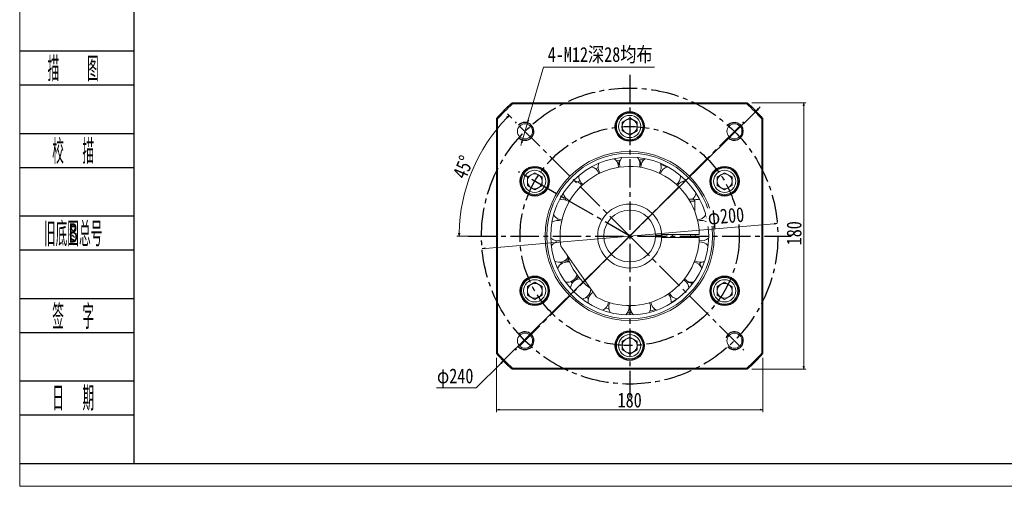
# Model space of a CAD drawing. Header units: millimetres. Extents: x -38 to 1278, y 0 to 916.
# Tile 1 of 4: x -31 to 633, y 0 to 315. Entities that reach past the tile are written whole.
import ezdxf
from ezdxf.enums import TextEntityAlignment as Align

# ---------------------------------------------------------------- set-up
doc = ezdxf.new("R2010")
doc.units = ezdxf.units.MM
doc.linetypes.add('CENTER2', pattern=[28.575, 19.05, -3.175, 3.175, -3.175])
for name, color, linetype in [('2细线层', 4, 'Continuous'), ('3中心线层', 1, 'CENTER2'), ('6文字层', 3, 'Continuous')]:
    doc.layers.add(name, color=color, linetype=linetype)
doc.layers.add('图框_外框线', color=7, linetype='Continuous', lineweight=18)
doc.layers.add('尺寸线层', color=3, linetype='Continuous', lineweight=18)
doc.styles.add('PC_TEXTSTYLE', font='ISOCP.SHX', dxfattribs={"width": 0.707, "bigfont": 'GBCBIG.SHX'})
doc.styles.get("Standard").update_dxf_attribs({"font": 'SimSun.ttf'})
doc.styles.add('宋体', font='SimSun.ttf', dxfattribs={"width": 0.8})
doc.dimstyles.new('A水平标注$0', dxfattribs={"dimtxt": 3.5, "dimasz": 2, "dimexe": 1.5, "dimexo": 3, "dimgap": 1.1, "dimtad": 1, "dimtoh": 1, "dimdec": 4, "dimdsep": 46, "dimtxsty": '宋体', "dimblk": 'OPEN', "dimcen": 3, "dimclrd": 3, "dimclre": 3, "dimclrt": 6, "dimadec": 0, "dimazin": 0, "dimtm": 1e-09, "dimtfac": 1, "dimtdec": 4, "dimtix": 1, "dimtmove": 0, "dimatfit": 3, "dimldrblk": 'OPEN', "dimfxl": 0, "dimlwd": 13, "dimlwe": 13, "dimarcsym": 0})
doc.dimstyles.new('D直径标注φ25', dxfattribs={"dimtxt": 3.5, "dimasz": 2, "dimexe": 1, "dimexo": 3, "dimtad": 1, "dimtoh": 1, "dimdec": 1, "dimdsep": 46, "dimtxsty": '宋体', "dimblk": 'OPEN', "dimcen": 3, "dimclrd": 3, "dimclre": 3, "dimclrt": 130, "dimadec": 0, "dimazin": 0, "dimtm": 1e-09, "dimtfac": 1, "dimtdec": 1, "dimtmove": 0, "dimatfit": 0, "dimldrblk": 'OPEN', "dimfxl": 0, "dimlwd": 13, "dimlwe": 13, "dimarcsym": 0})
doc.dimstyles.new('螺孔(M8-7H)', dxfattribs={"dimtxt": 3.5, "dimasz": 2, "dimexe": 1.25, "dimexo": 3, "dimtad": 1, "dimtoh": 1, "dimdec": 4, "dimdsep": 46, "dimtxsty": '宋体', "dimblk": 'OPEN', "dimcen": 3, "dimclrd": 3, "dimclre": 3, "dimclrt": 2, "dimadec": 0, "dimazin": 0, "dimtm": 1e-09, "dimtfac": 1, "dimtdec": 4, "dimtmove": 0, "dimatfit": 3, "dimldrblk": 'OPEN', "dimfxl": 0, "dimlwd": 9, "dimlwe": 9, "dimarcsym": 0})

# ---------------------------------------------------------------- blocks, each defined once
blk = doc.blocks.new('_Open')
at = {"color": 0, "linetype": 'ByBlock', "lineweight": -2}
for p, q in [((-1, 0.17), (0, 0)), ((-1, -0.17), (0, 0)), ((0, 0), (-1, 0))]:
    blk.add_line(p, q, dxfattribs=at)
blk = doc.blocks.new('*D30')
at = {"layer": 'Defpoints', "color": 0, "transparency": 16777216}
for p in [(290.4, 89.69), (470.4, 89.69), (470.4, 51.7)]:
    blk.add_point(p, dxfattribs=at)
at = {"layer": '尺寸线层', "color": 3, "lineweight": 13, "transparency": 16777216}
for p, q in [((290.4, 86.69), (290.4, 50.2)), ((470.4, 86.69), (470.4, 50.2)), ((292.4, 51.7), (468.4, 51.7))]:
    blk.add_line(p, q, dxfattribs=at)
at = {"layer": '尺寸线层', "color": 3, "lineweight": 13, "transparency": 16777216, "xscale": 2, "yscale": 2, "zscale": 2, "rotation": 180}
blk.add_blockref('_Open', (290.4, 51.7), dxfattribs=at)
at = {"layer": '尺寸线层', "color": 3, "lineweight": 13, "transparency": 16777216, "xscale": 2, "yscale": 2, "zscale": 2}
blk.add_blockref('_Open', (470.4, 51.7), dxfattribs=at)
at = {"layer": '尺寸线层', "color": 6, "transparency": 16777216, "insert": (380.4, 58.2), "char_height": 10, "attachment_point": 5, "style": '宋体'}
blk.add_mtext('180', dxfattribs=at)
blk = doc.blocks.new('*D31')
at = {"layer": 'Defpoints', "color": 0, "transparency": 16777216}
for p in [(459.77, 259.07), (497.92, 259.07), (459.77, 79.07)]:
    blk.add_point(p, dxfattribs=at)
at = {"layer": '尺寸线层', "color": 3, "lineweight": 13, "transparency": 16777216}
for p, q in [((462.77, 259.07), (499.42, 259.07)), ((497.92, 81.07), (497.92, 257.07)), ((462.77, 79.07), (499.42, 79.07))]:
    blk.add_line(p, q, dxfattribs=at)
at = {"layer": '尺寸线层', "color": 3, "lineweight": 13, "transparency": 16777216, "xscale": 2, "yscale": 2, "zscale": 2}
for p, rotation in [((497.92, 259.07), 90), ((497.92, 79.07), 270)]:
    blk.add_blockref('_Open', p, dxfattribs=dict(at, rotation=rotation))
at = {"layer": '尺寸线层', "color": 6, "transparency": 16777216, "insert": (491.42, 170.94), "char_height": 10, "attachment_point": 5, "rotation": 90, "style": '宋体'}
blk.add_mtext('180', dxfattribs=at)
blk = doc.blocks.new('*D32')
at = {"layer": 'Defpoints', "color": 0, "transparency": 16777216}
for p in [(311.36, 245.54), (308.01, 234.02)]:
    blk.add_point(p, dxfattribs=at)
at = {"layer": '尺寸线层', "color": 3, "lineweight": 9, "transparency": 16777216}
for p, q in [((322.29, 283.09), (311.92, 247.46)), ((397.18, 283.09), (322.29, 283.09)), ((308.01, 234.02), (311.36, 245.54)), ((307.45, 232.09), (306.89, 230.17))]:
    blk.add_line(p, q, dxfattribs=at)
at = {"layer": '尺寸线层', "color": 3, "lineweight": 9, "transparency": 16777216, "xscale": 2, "yscale": 2, "zscale": 2}
for p, rotation in [((311.36, 245.54), 253.7732812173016), ((308.01, 234.02), 73.77328121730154)]:
    blk.add_blockref('_Open', p, dxfattribs=dict(at, rotation=rotation))
at = {"layer": '尺寸线层', "color": 2, "transparency": 16777216, "insert": (360.48, 291.18), "char_height": 10, "attachment_point": 5, "style": '宋体'}
blk.add_mtext('4-M12深28均布', dxfattribs=at)
blk = doc.blocks.new('*D33')
at = {"layer": 'Defpoints', "color": 0, "transparency": 16777216}
for p in [(302.97, 246.49), (280.69, 226.63), (274.4, 169.07), (380.4, 169.07), (486.4, 169.07)]:
    blk.add_point(p, dxfattribs=at)
at = {"layer": '尺寸线层', "color": 3, "lineweight": 13, "transparency": 16777216}
for p, q in [((300.85, 248.61), (297.92, 251.54)), ((271.4, 169.07), (263.76, 169.07))]:
    blk.add_line(p, q, dxfattribs=at)
blk.add_arc((380.4, 169.07), 115.13, 135.99531, 179.00469, dxfattribs=at)
at = {"layer": '尺寸线层', "color": 3, "lineweight": 13, "transparency": 16777216, "xscale": 2, "yscale": 2, "zscale": 2}
for p, rotation in [((298.99, 250.48), 45.49765631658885), ((265.26, 169.07), 269.5023436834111)]:
    blk.add_blockref('_Open', p, dxfattribs=dict(at, rotation=rotation))
at = {"layer": '尺寸线层', "color": 6, "transparency": 16777216, "insert": (268.02, 215.61), "char_height": 10, "attachment_point": 5, "rotation": 67.5, "style": '宋体', "bg_fill": 3, "box_fill_scale": 1.1, "bg_fill_color": 256, "bg_fill_true_color": 13158600, "bg_fill_transparency": 0}
blk.add_mtext('45°', dxfattribs=at)
blk = doc.blocks.new('*D34')
at = {"layer": 'Defpoints', "color": 0, "transparency": 16777216}
for p in [(465.7, 253.46), (295.09, 84.67)]:
    blk.add_point(p, dxfattribs=at)
at = {"layer": '尺寸线层', "color": 3, "lineweight": 13, "transparency": 16777216}
for p, q in [((465.7, 253.46), (295.09, 84.67)), ((467.12, 254.87), (468.55, 256.28)), ((293.67, 83.26), (276.74, 66.51)), ((276.74, 66.51), (249.99, 66.51))]:
    blk.add_line(p, q, dxfattribs=at)
at = {"layer": '尺寸线层', "color": 3, "lineweight": 13, "transparency": 16777216, "xscale": 2, "yscale": 2, "zscale": 2}
for p, rotation in [((465.7, 253.46), 224.6930935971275), ((295.09, 84.67), 44.69309359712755)]:
    blk.add_blockref('_Open', p, dxfattribs=dict(at, rotation=rotation))
at = {"layer": '尺寸线层', "color": 130, "transparency": 16777216, "insert": (262.61, 73.23), "char_height": 10, "attachment_point": 5, "style": '宋体'}
blk.add_mtext('φ240', dxfattribs=at)
blk = doc.blocks.new('*D35')
at = {"layer": 'Defpoints', "color": 0, "transparency": 16777216}
for p in [(480.03, 177.56), (280.76, 160.57)]:
    blk.add_point(p, dxfattribs=at)
at = {"layer": '尺寸线层', "color": 3, "lineweight": 13, "transparency": 16777216}
blk.add_line((282.75, 160.74), (478.04, 177.39), dxfattribs=at)
at = {"layer": '尺寸线层', "color": 3, "lineweight": 13, "transparency": 16777216, "xscale": 2, "yscale": 2, "zscale": 2}
for p, rotation in [((480.03, 177.56), 4.874461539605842), ((280.76, 160.57), 184.8744615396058)]:
    blk.add_blockref('_Open', p, dxfattribs=dict(at, rotation=rotation))
at = {"layer": '尺寸线层', "color": 130, "transparency": 16777216, "insert": (445.49, 181.36), "char_height": 10, "attachment_point": 5, "rotation": 4.87446, "style": '宋体', "bg_fill": 3, "box_fill_scale": 1.1, "bg_fill_color": 256, "bg_fill_true_color": 13158600, "bg_fill_transparency": 0}
blk.add_mtext('φ200', dxfattribs=at)

msp = doc.modelspace()

# ---------------------------------------------------------------- linework, layer by layer
at = {"color": 7, "linetype": 'Continuous', "lineweight": 15}
for p, q in [((301.02398, 259.06556), (459.76906, 259.06556)), ((459.46611, 258.26556), (301.32693, 258.26556)), ((357.03166, 129.20928), (334.95261, 160.74142)), ((334.21708, 150.27622), (333.79365, 151.40516)), ((337.01076, 151.87681), (337.16574, 151.49067)), ((343.56082, 140.41405), (343.81775, 140.08676)), ((448.56678, 140.69808), (448.33156, 140.20092)), ((448.56678, 140.69808), (448.33156, 140.20092)), ((450.11225, 139.77966), (449.87251, 139.27297)), ((450.11225, 139.77966), (449.87251, 139.27297)), ((311.31064, 134.95231), (316.31064, 137.83907)), ((311.31064, 129.17881), (311.31064, 134.95231)), ((316.31064, 137.83907), (321.31064, 134.95231)), ((321.31064, 134.95231), (321.31064, 129.17881)), ((341.59124, 137.25084), (340.73645, 138.38423)), ((439.4824, 134.95231), (444.4824, 137.83907)), ((439.4824, 129.17881), (439.4824, 134.95231)), ((444.4824, 137.83907), (449.4824, 134.95231)), ((449.4824, 134.95231), (449.4824, 129.17881)), ((316.31064, 126.29206), (311.31064, 129.17881)), ((321.31064, 129.17881), (316.31064, 126.29206)), ((352.55809, 126.74178), (351.21945, 127.72443)), ((444.4824, 126.29206), (439.4824, 129.17881)), ((449.4824, 129.17881), (444.4824, 126.29206)), ((320.17632, 123.33292), (319.85738, 123.79389)), ((320.17632, 123.33292), (319.85738, 123.79389)), ((321.74443, 124.21213), (321.43149, 124.66442)), ((321.74443, 124.21213), (321.43149, 124.66442)), ((366.3416, 119.77675), (364.3093, 120.4941)), ((375.39652, 97.95231), (380.39652, 100.83907)), ((380.39652, 100.83907), (385.39652, 97.95231)), ((375.39652, 92.17881), (375.39652, 97.95231)), ((385.39652, 97.95231), (385.39652, 92.17881)), ((389.89205, 94.04702), (389.33337, 94.00129)), ((389.89205, 94.04702), (389.33337, 94.00129)), ((389.91469, 95.84464), (389.36652, 95.79977)), ((389.91469, 95.84464), (389.36652, 95.79977)), ((380.39652, 89.29206), (375.39652, 92.17881)), ((385.39652, 92.17881), (380.39652, 89.29206)), ((301.32693, 79.86556), (459.46611, 79.86556)), ((459.76906, 79.06556), (301.02398, 79.06556))]:
    msp.add_line(p, q, dxfattribs=at)
for points in [[(335.06953, 151.70442), (334.00425, 150.93155), (333.97662, 150.9075)], [(424.46897, 152.31021), (424.1267, 151.43622), (424.11232, 151.40059)], [(428.70306, 147.88497), (429.24385, 147.70089), (429.26218, 147.69755)], [(430.69977, 151.34473), (430.33383, 151.53178), (429.92899, 151.64145)], [(341.13933, 137.84199), (342.16992, 138.22553), (342.69784, 138.49181)], [(412.37251, 126.55673), (409.3258, 124.57786), (408.32634, 123.99244)], [(380.00571, 120.86006), (379.90509, 122.03198), (379.89873, 122.0682)], [(408.24305, 123.57913), (408.36273, 124.23232), (408.42335, 125.14333)], [(381.86106, 117.17077), (380.95301, 117.19159), (379.00605, 117.28991)], [(397.73538, 119.42259), (395.67181, 118.83961), (394.1038, 118.45734)]]:
    msp.add_lwpolyline(points, dxfattribs=at)
for centre, radius in [((316.31064, 132.06556), 10), ((316.31064, 132.06556), 9), ((444.4824, 132.06556), 10), ((444.4824, 132.06556), 9), ((316.31064, 132.06556), 7.5), ((444.4824, 132.06556), 7.5), ((309.68584, 98.35488), 5.1), ((380.39652, 95.06556), 10), ((380.39652, 95.06556), 9), ((380.39652, 95.06556), 7.5), ((451.1072, 98.35488), 5.1)]:
    msp.add_circle(centre, radius, dxfattribs=at)
for centre, radius, start, end in [((332.86879, 158.21767), 6.875, 84.16461188, 141.72253571), ((427.92426, 158.21767), 6.875, 38.27746429, 95.83538812), ((332.86879, 158.21767), 6.875, 244.09050323, 327.75462611), ((380.39652, 169.06556), 44.16667, 196.97903787, 233.02096213), ((338.17778, 144.69056), 6.875, 75.10251674, 158.86539285), ((339.00051, 145.16556), 7.6295, 87.45722614, 109.31406637), ((339.00051, 145.16556), 6.6295, 83.37518799, 108.95636862), ((422.61526, 144.69056), 6.875, 21.13460715, 78.83827275), ((427.92426, 158.21767), 6.875, 238.34234001, 296.00824999), ((429.61135, 149.66683), 2, 121.4608232, 187.85772919), ((421.79254, 145.16556), 7.6295, 20.00185014, 39.85598456), ((316.31064, 132.06556), 9.55, 304.67933747, 293.87754008), ((316.31064, 132.06556), 9.55, 304.67933747, 293.87754008), ((338.17778, 144.69056), 6.875, 261.13460715, 344.89748326), ((347.2381, 133.32928), 6.875, 92.24537389, 175.90949677), ((339.00051, 145.16556), 6.6295, 311.04363139, 336.62481201), ((339.00051, 145.16556), 7.6295, 310.68593363, 332.54277386), ((422.61526, 144.69056), 6.875, 221.16172725, 278.86539285), ((444.4824, 132.06556), 9.55, 64.67933747, 53.87754008), ((444.4824, 132.06556), 9.55, 64.67933747, 53.87754008), ((444.4824, 132.06556), 9.55, 53.87754008, 64.67933747), ((444.4824, 132.06556), 9.55, 53.87754008, 64.67933747), ((316.31064, 132.06556), 5, 120, 180), ((316.31064, 132.06556), 5, 60, 120), ((316.31064, 132.06556), 5, 0, 60), ((347.2381, 133.32928), 6.875, 278.27746429, 0), ((413.55494, 133.32928), 6.875, 3.99175001, 61.65765999), ((421.79254, 145.16556), 7.6295, 241.01307852, 274.33928623), ((416.3861, 137.99992), 6, 335.30629519, 358.27659948), ((444.4824, 132.06556), 5, 120, 180), ((444.4824, 132.06556), 5, 60, 120), ((444.4824, 132.06556), 5, 0, 60), ((316.31064, 132.06556), 5, 180, 240), ((316.31064, 132.06556), 5, 240, 300), ((316.31064, 132.06556), 5, 300, 0), ((359.24469, 125.14333), 6.875, 120.66786162, 193.15110714), ((401.54835, 125.14333), 6.875, 0, 44.40681669), ((413.55494, 133.32928), 6.875, 204.16461188, 261.72253571), ((444.4824, 132.06556), 5, 180, 240), ((444.4824, 132.06556), 5, 240, 300), ((444.4824, 132.06556), 5, 300, 360), ((316.31064, 132.06556), 9.55, 293.87754008, 304.67933747), ((316.31064, 132.06556), 9.55, 293.87754008, 304.67933747), ((359.24469, 125.14333), 6.875, 295.42032144, 352.97824527), ((373.13071, 120.86006), 6.875, 152.73604045, 210.29396428), ((373.13071, 120.86006), 6.875, 312.56317858, 0), ((387.66233, 120.86006), 6.875, 169.87889759, 227.43682142), ((387.66233, 120.86006), 6.875, 329.70603572, 0), ((387.66233, 120.86006), 6.875, 0, 27.26395955), ((401.54835, 125.14333), 6.875, 187.02175473, 244.57967856), ((380.39652, 95.06556), 9.55, 4.67933747, 353.87754008), ((380.39652, 95.06556), 9.55, 4.67933747, 353.87754008), ((380.39652, 95.06556), 5, 60, 120), ((380.39652, 95.06556), 5, 120, 180), ((380.39652, 95.06556), 5, 180, 240), ((380.39652, 95.06556), 5, 0, 60), ((380.39652, 95.06556), 5, 300, 360), ((380.39652, 95.06556), 9.55, 353.87754008, 4.67933747), ((380.39652, 95.06556), 9.55, 353.87754008, 4.67933747), ((380.39652, 169.06556), 120, 221.40962211, 228.59037789), ((380.39652, 169.06556), 119.2, 221.55475457, 228.44524543), ((380.39652, 95.06556), 5, 240, 300), ((380.39652, 169.06556), 119.2, 311.55475457, 318.44524543), ((380.39652, 169.06556), 120, 311.40962211, 318.59037789)]:
    msp.add_arc(centre, radius, start, end, dxfattribs=at)
at = {"color": 4}
for centre, start, end in [((309.68584, 98.35488), 225, 133.28086868), ((451.1072, 98.35488), 223.28086868, 160.15840041)]:
    msp.add_arc(centre, 6, start, end, dxfattribs=at)
at = {"color": 7, "linetype": 'Continuous', "lineweight": 15}
for points in [[(301.02398, 259.06556), (301.32693, 258.26556)], [(459.76906, 259.06556), (459.46611, 258.26556)], [(334.95261, 160.74142), (333.89253, 162.25538)], [(358.09174, 127.69532), (357.03166, 129.20928)], [(290.39652, 89.69302), (291.19652, 89.99597)], [(469.59652, 89.99597), (470.39652, 89.69302)], [(301.32693, 79.86556), (301.02398, 79.06556)], [(459.46611, 79.86556), (459.76906, 79.06556)]]:
    msp.add_open_spline(points, degree=1, dxfattribs=at)
at = {"layer": '2细线层'}
for p, q in [((-31.09363, 294.12358), (45.67023, 294.12358)), ((-31.09363, 271.17142), (45.67023, 271.17142)), ((-31.09363, 238.38261), (45.67023, 238.38261)), ((-31.09363, 215.43045), (45.67023, 215.43045)), ((-31.09363, 182.64165), (45.67023, 182.64165)), ((-31.09363, 159.68948), (45.67023, 159.68948)), ((-31.09363, 126.90068), (45.67023, 126.90068)), ((-31.09363, 103.94851), (45.67023, 103.94851)), ((-31.09363, 71.15971), (45.67023, 71.15971)), ((-31.09363, 48.20755), (45.67023, 48.20755)), ((-31.09363, 15.41874), (45.67023, 15.41874))]:
    msp.add_line(p, q, dxfattribs=at)

# ---------------------------------------------------------------- texts
at = {"layer": '6文字层', "color": 3, "style": 'PC_TEXTSTYLE'}
for s, width, p in [('描   图', 0.6667, (4.68422, 282.6475)), ('校  描', 0.667, (4.68422, 226.90653)), ('旧底图总号', 0.667, (4.68422, 171.16556)), ('签  字', 0.667, (4.68422, 115.4246)), ('日  期', 0.667, (4.70467, 60.01088))]:
    msp.add_text(s, height=16.394403, dxfattribs=dict(at, width=width)).set_placement(p, align=Align.MIDDLE)
at = {"layer": '6文字层', "width": 0.707}
msp.add_text('B', height=13.11552, dxfattribs=at).set_placement((4.68422, 171.16556), align=Align.MIDDLE)

# ---------------------------------------------------------------- dimensions: what is measured, and where the dimension line sits
at = {"layer": '尺寸线层'}
dim = msp.add_diameter_dim_2p(p1=(308.00921, 234.01526), p2=(311.36248, 245.53722), text='4-M12深28均布', dimstyle='螺孔(M8-7H)', override={"dimtxt": 10, "dimgap": 1.5, "dimpost": 'M<>-7H', "dimtfill": 0}, dxfattribs=at)
dim.commit()
dim.dimension.update_dxf_attribs({"geometry": '*D32', "text_midpoint": (360.48415, 283.0895), "dimtype": 163})
dim = msp.add_linear_dim(base=(497.91823, 259.06556), p1=(459.76906, 79.06556), p2=(459.76906, 259.06556), angle=90, dimstyle='A水平标注$0', override={"dimtxt": 10, "dimgap": 1.5, "dimtfill": 0}, dxfattribs=at)
dim.commit()
dim.dimension.update_dxf_attribs({"geometry": '*D31', "text_midpoint": (497.91823, 170.94378), "dimtype": 160})
dim = msp.add_linear_dim(base=(470.39652, 51.69971), p1=(290.39652, 89.69302), p2=(470.39652, 89.69302), dimstyle='A水平标注$0', override={"dimtxt": 10, "dimgap": 1.5, "dimtfill": 0}, dxfattribs=at)
dim.commit()
dim.dimension.update_dxf_attribs({"geometry": '*D30', "text_midpoint": (380.39652, 51.69971), "dimtype": 160})

# ---------------------------------------------------------------- next in the draw order: dimensions: what is measured, and where the dimension line sits
dim = msp.add_angular_dim_2l(base=(280.68871, 226.6319), line1=((274.39652, 169.06556), (486.39652, 169.06556)), line2=((380.39652, 169.06556), (302.97323, 246.48886)), dimstyle='A水平标注$0', override={"dimtxt": 10, "dimgap": 1.5, "dimblk": 'Open', "dimtfill": 1, "dimtfillclr": 256}, dxfattribs=at)
dim.commit()
dim.dimension.update_dxf_attribs({"geometry": '*D33', "text_midpoint": (268.02259, 215.61237)})

# ---------------------------------------------------------------- next in the draw order: linework, layer by layer
at = {"color": 7, "linetype": 'Continuous', "lineweight": 15}
for p, q in [((290.39652, 89.69302), (290.39652, 248.4381)), ((291.19652, 248.13515), (291.19652, 89.99597)), ((375.39652, 245.95231), (380.39652, 248.83907)), ((380.39652, 248.83907), (385.39652, 245.95231)), ((469.59652, 89.99597), (469.59652, 248.13515)), ((470.39652, 248.4381), (470.39652, 89.69302)), ((370.87835, 242.28648), (371.42652, 242.33135)), ((370.90099, 244.08411), (371.45967, 244.12984)), ((375.39652, 240.17881), (375.39652, 245.95231)), ((380.39652, 237.29206), (375.39652, 240.17881)), ((385.39652, 240.17881), (380.39652, 237.29206)), ((385.39652, 245.95231), (385.39652, 240.17881)), ((357.49355, 214.49079), (359.15784, 215.37148)), ((372.89933, 215.45086), (372.90221, 215.64974)), ((439.04861, 213.919), (439.36155, 213.46671)), ((439.04861, 213.919), (439.36155, 213.46671)), ((440.61672, 214.7982), (440.93566, 214.33724)), ((440.61672, 214.7982), (440.93566, 214.33724)), ((311.31064, 208.95231), (316.31064, 211.83907)), ((311.31064, 203.17881), (311.31064, 208.95231)), ((316.31064, 211.83907), (321.31064, 208.95231)), ((321.31064, 208.95231), (321.31064, 203.17881)), ((345.61139, 205.47587), (346.66749, 206.51839)), ((414.73337, 209.3447), (414.71142, 209.89364)), ((439.4824, 208.95231), (444.4824, 211.83907)), ((439.4824, 203.17881), (439.4824, 208.95231)), ((444.4824, 211.83907), (449.4824, 208.95231)), ((449.4824, 208.95231), (449.4824, 203.17881)), ((316.31064, 200.29206), (311.31064, 203.17881)), ((321.31064, 203.17881), (316.31064, 200.29206)), ((444.4824, 200.29206), (439.4824, 203.17881)), ((449.4824, 203.17881), (444.4824, 200.29206)), ((310.68079, 198.35147), (310.92053, 198.85816)), ((310.68079, 198.35147), (310.92053, 198.85816)), ((312.22626, 197.43305), (312.46149, 197.93021)), ((312.22626, 197.43305), (312.46149, 197.93021)), ((336.81444, 193.51166), (337.41524, 194.60498)), ((420.19602, 194.06556), (422.89652, 194.06556)), ((424.39652, 192.56556), (421.09972, 192.56556)), ((424.39652, 192.56556), (424.39652, 185.58827)), ((331.7735, 179.58365), (332.01522, 180.6906)), ((431.22695, 182.68554), (431.91257, 182.86925)), ((398.28954, 169.56556), (401.99073, 169.56556)), ((401.99073, 168.56556), (398.28954, 168.56556)), ((401.3727, 169.54863), (401.3727, 168.56556)), ((402.37378, 170.06556), (426.5857, 170.06556)), ((402.37378, 168.06556), (426.5857, 168.06556)), ((405.39652, 168.06556), (405.39652, 170.06556)), ((409.39652, 170.06556), (409.39652, 168.06556)), ((421.39652, 170.06556), (421.39652, 168.06556)), ((424.56319, 169.06556), (424.55187, 170.06556)), ((424.55187, 168.06556), (424.56319, 169.06556)), ((330.8724, 164.79643), (330.79283, 165.90531))]:
    msp.add_line(p, q, dxfattribs=at)
for points in [[(371.52937, 219.77186), (373.56815, 220.17426), (373.96419, 220.24264)], [(386.5841, 220.81215), (388.3715, 220.64327), (389.85017, 220.45617)], [(386.90325, 215.59564), (387.14798, 216.5181), (387.27152, 217.81556)], [(401.40422, 217.43787), (402.70455, 216.91196), (405.31173, 215.73064)], [(414.71604, 209.83254), (415.40007, 209.28418), (415.77708, 208.97372)], [(401.39057, 168.56556), (401.39652, 169.06556), (401.39057, 169.56556)]]:
    msp.add_lwpolyline(points, dxfattribs=at)
for centre, radius in [((380.39652, 243.06556), 10), ((380.39652, 243.06556), 9), ((380.39652, 243.06556), 7.5), ((309.68584, 239.77624), 5.1), ((451.1072, 239.77624), 5.1), ((380.39652, 169.06556), 57.15), ((380.39652, 169.06556), 56), ((380.39652, 169.06556), 53.33333), ((316.31064, 206.06556), 10), ((316.31064, 206.06556), 9), ((316.31064, 206.06556), 7.5), ((444.4824, 206.06556), 10), ((444.4824, 206.06556), 9), ((444.4824, 206.06556), 7.5)]:
    msp.add_circle(centre, radius, dxfattribs=at)
for centre, radius, start, end in [((380.39652, 169.06556), 120, 131.40962211, 138.59037789), ((380.39652, 169.06556), 119.2, 131.55475457, 138.44524543), ((380.39652, 243.06556), 9.55, 184.67933747, 173.87754008), ((380.39652, 169.06556), 119.2, 41.55475457, 48.44524543), ((380.39652, 169.06556), 120, 41.40962211, 48.59037789), ((380.39652, 243.06556), 5, 120, 180), ((380.39652, 243.06556), 5, 60, 120), ((380.39652, 243.06556), 5, 0, 60), ((380.39652, 243.06556), 9.55, 173.87754008, 184.67933747), ((380.39652, 243.06556), 5, 180, 240), ((380.39652, 243.06556), 5, 300, 360), ((380.39652, 243.06556), 5, 240, 300), ((366.02721, 215.64974), 6.875, 0, 56.00824999), ((380.39652, 216.86556), 7.6295, 154.3740241, 178.98692148), ((380.39652, 217.81556), 6.875, 141.13460715, 198.83827274), ((380.39652, 217.81556), 6.875, 0, 38.86539285), ((380.39652, 216.86556), 7.6295, 1.01307852, 30.89634507), ((394.76584, 215.64974), 6.875, 123.99175001, 181.65765999), ((316.31064, 206.06556), 9.55, 244.67933747, 233.87754008), ((316.31064, 206.06556), 9.55, 244.67933747, 233.87754008), ((380.39652, 169.06556), 47, 1.21915113, 188.3313394), ((352.93467, 209.3447), 6.875, 15.59318331, 73.15110714), ((366.02721, 215.64974), 6.875, 158.27746429, 215.83538812), ((394.76584, 215.64974), 6.875, 324.16461188, 360), ((394.76584, 215.64974), 6.875, 0, 21.72253571), ((407.85837, 209.3447), 6.875, 106.84889286, 164.40681669), ((444.4824, 206.06556), 9.55, 124.67933747, 113.87754008), ((444.4824, 206.06556), 9.55, 124.67933747, 113.87754008), ((444.4824, 206.06556), 9.55, 113.87754008, 124.67933747), ((444.4824, 206.06556), 9.55, 113.87754008, 124.67933747), ((316.31064, 206.06556), 5, 120, 180), ((316.31064, 206.06556), 5, 60, 120), ((316.31064, 206.06556), 5, 0, 60), ((342.28224, 199.46069), 6.875, 32.73604045, 90.29396428), ((352.93467, 209.3447), 6.875, 175.42032144, 232.97824527), ((407.85837, 209.3447), 6.875, 307.02175473, 360), ((418.51081, 199.46069), 6.875, 89.70603572, 147.26395955), ((444.4824, 206.06556), 5, 120, 180), ((444.4824, 206.06556), 5, 60, 120), ((444.4824, 206.06556), 5, 0, 60), ((316.31064, 206.06556), 5, 180, 240), ((316.31064, 206.06556), 5, 240, 300), ((316.31064, 206.06556), 5, 300, 360), ((444.4824, 206.06556), 5, 180, 240), ((444.4824, 206.06556), 5, 240, 300), ((444.4824, 206.06556), 5, 300, 360), ((316.31064, 206.06556), 9.55, 233.87754008, 244.67933747), ((316.31064, 206.06556), 9.55, 233.87754008, 244.67933747), ((335.01643, 186.87594), 6.875, 49.87889759, 107.43682142), ((342.28224, 199.46069), 6.875, 192.56317858, 250.12110241), ((418.51081, 199.46069), 6.875, 308.30281976, 347.43682142), ((422.89652, 192.56556), 1.5, 0, 90), ((425.77662, 186.87594), 6.875, 72.56317858, 104.58145062), ((380.39652, 169.06556), 21.6, 1.32640967, 358.67359033), ((380.39652, 169.06556), 17.5, 1.63724508, 358.36275492), ((331.78284, 172.70866), 6.875, 67.02175473, 124.57967856), ((335.01643, 186.87594), 6.875, 209.70603572, 267.26395955), ((425.77662, 186.87594), 6.875, 272.73604045, 330.29396428), ((429.01021, 172.70866), 6.875, 55.42032144, 112.97824527), ((331.78284, 172.70866), 6.875, 226.84889286, 284.40681669), ((380.39652, 169.06556), 47, 241.6686606, 358.78084887), ((380.39652, 169.06556), 29, 358.02389171, 1.97610829), ((429.01021, 172.70866), 6.875, 255.59318331, 313.15110714)]:
    msp.add_arc(centre, radius, start, end, dxfattribs=at)
at = {"color": 4}
for centre, start, end in [((309.68584, 239.77624), 226.71913132, 135), ((451.1072, 239.77624), 225, 136.71913132)]:
    msp.add_arc(centre, 6, start, end, dxfattribs=at)
at = {"color": 7, "linetype": 'Continuous', "lineweight": 15}
for points in [[(290.39652, 248.4381), (291.19652, 248.13515)], [(469.59652, 248.13515), (470.39652, 248.4381)], [(398.28954, 169.56556), (397.88938, 169.56556)], [(397.88938, 168.56556), (398.28954, 168.56556)], [(402.39084, 169.56556), (401.99073, 169.56556)], [(401.99073, 168.56556), (402.39084, 168.56556)], [(427.38588, 170.06556), (426.5857, 170.06556)], [(427.38588, 168.06556), (426.5857, 168.06556)]]:
    msp.add_open_spline(points, degree=1, dxfattribs=at)
at = {"layer": '3中心线层'}
for p, q in [((380.39652, 278.06556), (380.39652, 60.06556)), ((380.39652, 169.06556), (303.26082, 246.20127)), ((380.39652, 169.06556), (457.53223, 246.20127)), ((380.39652, 169.06556), (305.27761, 212.43549)), ((271.39652, 169.06556), (489.39652, 169.06556)), ((380.39652, 169.06556), (303.26082, 91.92986)), ((380.39652, 169.06556), (457.53223, 91.92986))]:
    msp.add_line(p, q, dxfattribs=at)
for radius in [100, 74]:
    msp.add_circle((380.39652, 169.06556), radius, dxfattribs=at)

# ---------------------------------------------------------------- next in the draw order: dimensions: what is measured, and where the dimension line sits
at = {"layer": '尺寸线层'}
dim = msp.add_diameter_dim_2p(p1=(465.70263, 253.46265), p2=(295.09041, 84.66848), dimstyle='D直径标注φ25', override={"dimtxt": 10, "dimgap": 1.5, "dimpost": 'φ<>', "dimtfill": 0}, dxfattribs=at)
dim.commit()
dim.dimension.update_dxf_attribs({"geometry": '*D34', "text_midpoint": (262.61218, 66.51152), "dimtype": 163})

# ---------------------------------------------------------------- next in the draw order: dimensions: what is measured, and where the dimension line sits
dim = msp.add_diameter_dim_2p(p1=(280.75819, 160.56828), p2=(480.03485, 177.56284), dimstyle='D直径标注φ25', override={"dimtxt": 10, "dimgap": 1.5, "dimpost": 'φ<>'}, dxfattribs=at)
dim.commit()
dim.dimension.update_dxf_attribs({"geometry": '*D35', "text_midpoint": (446.05818, 174.66527), "dimtype": 163})

# ---------------------------------------------------------------- next in the draw order: linework, layer by layer
at = {"layer": '图框_外框线', "color": 3}
msp.add_lwpolyline([(-31.42347, 0), (1263.75069, 0), (1263.75069, 915.87316), (-31.42347, 915.87316)], close=True, dxfattribs=at)
at = {"layer": '图框_外框线', "color": 3, "lineweight": 25}
msp.add_lwpolyline([(45.67023, 15.41874), (1248.33195, 15.41874), (1248.33195, 900.45442), (45.67023, 900.45442)], close=True, dxfattribs=at)

doc.saveas('drawing.dxf')
